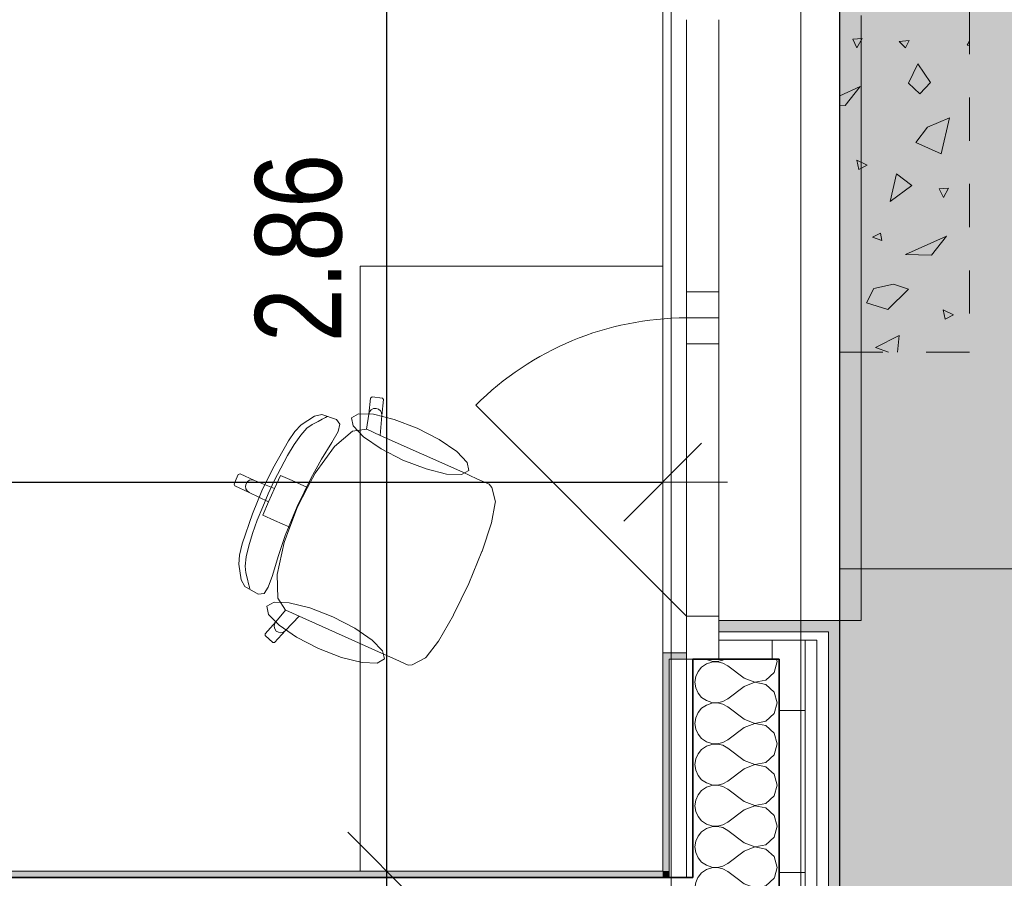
# Model space of a CAD drawing. Header units: metres. Extents: x -7.1 to 26.5, y -14.7 to 18.1.
# Tile 124 of 145: x 21.1 to 23.4, y 3.7 to 5.7. Entities that reach past the tile are written whole.
import ezdxf

# ---------------------------------------------------------------- set-up
doc = ezdxf.new("R2010")
doc.units = ezdxf.units.M
doc.header["$PDMODE"] = 65
doc.linetypes.add('AUSGEZOGEN', pattern=[0])
doc.linetypes.add('STRICHLINIE_S4', pattern=[0.0055, 0.0035, -0.001, 0, -0.001])
for name, color, linetype in [('XR$1$010 Aussenwände', 7, 'AUSGEZOGEN'), ('XR$1$010 Aussenwände Schichttrennlinien', 7, 'AUSGEZOGEN'), ('XR$1$010 Fenster', 7, 'AUSGEZOGEN'), ('XR$1$015 Innenwände', 7, 'AUSGEZOGEN'), ('XR$1$015 Innenwände Schichttrennlinien', 7, 'AUSGEZOGEN'), ('XR$1$030 Bodenaufbauten', 7, 'AUSGEZOGEN'), ('XR$1$060 Möbel Einbau', 7, 'AUSGEZOGEN'), ('XR$1$065 Möbel Einrichtung', 7, 'AUSGEZOGEN'), ('XR$1$080 Raumdefinitionen Kontur', 7, 'AUSGEZOGEN'), ('XR$2$105 Bemassungen 100', 7, 'AUSGEZOGEN'), ('XR$3$010 Aussenwände Bauteilschraffuren', 7, 'AUSGEZOGEN'), ('XR$3$015 Innenwände Bauteilschraffuren', 7, 'AUSGEZOGEN'), ('XR$3$035 Decken', 7, 'AUSGEZOGEN')]:
    doc.layers.add(name, color=color, linetype=linetype)
doc.styles.add('ARIAL', font='arial.ttf')
doc.dimstyles.new('DIMSTYLE_3', dxfattribs={"dimtxt": 0.2, "dimasz": 0.3, "dimexe": 0, "dimexo": 0, "dimgap": 0.1, "dimtad": 2, "dimrnd": 0.005, "dimzin": 4, "dimdsep": 46, "dimtxsty": 'ARIAL', "dimblk1": 'ALL_ML_STRICH', "dimblk2": 'ALL_ML_STRICH', "dimsah": 1, "dimcen": 0, "dimclrd": 7, "dimclre": 7, "dimclrt": 7, "dimadec": 0, "dimazin": 0, "dimtfac": 1, "dimtdec": 0, "dimtix": 1, "dimtmove": 2, "dimatfit": 3, "dimfxl": 0, "dimtzin": 0, "dimlwd": 0, "dimlwe": 18, "dimarcsym": 0})
doc.dimstyles.new('DIMSTYLE_7', dxfattribs={"dimtxt": 0.2, "dimasz": 0.3, "dimexe": 0, "dimexo": 0, "dimgap": 0.1, "dimtad": 2, "dimdec": 1, "dimlfac": 100, "dimrnd": 0.5, "dimzin": 4, "dimdsep": 46, "dimtxsty": 'ARIAL', "dimblk1": 'ALL_ML_STRICH', "dimblk2": 'ALL_ML_STRICH', "dimsah": 1, "dimcen": 0, "dimclrd": 7, "dimclre": 7, "dimclrt": 7, "dimadec": 0, "dimazin": 0, "dimtfac": 1, "dimtdec": 0, "dimtix": 1, "dimtmove": 2, "dimatfit": 3, "dimfxl": 0, "dimtvp": 1.2, "dimtzin": 0, "dimlwd": 0, "dimlwe": 18, "dimarcsym": 0})
pattern_1 = [(0, (1500, 1500), (750, 750), [750, -750]), (90, (1500, 1500), (-750, 750), [750, -750])]
pattern_2 = [(0, (0.375, 0.375), (0.1875, 0.1875), [0.1875, -0.1875]), (90, (0.375, 0.375), (-0.1875, 0.1875), [0.1875, -0.1875])]

# ---------------------------------------------------------------- blocks, each defined once
blk = doc.blocks.new('ALL_ML_STRICH')
at = {"color": 0, "linetype": 'ByBlock', "lineweight": -2}
for p, q in [((0, -0.5), (0, 0.5)), ((-0.3, -0.3), (0.3, 0.3)), ((-1, 0), (0.5, 0))]:
    blk.add_line(p, q, dxfattribs=at)
blk = doc.blocks.new('*D179')
at = {"layer": 'DEFPOINTS', "color": 7, "linetype": 'AUSGEZOGEN', "lineweight": 18, "transparency": 33554687}
for p in [(18.8018, 4.7185), (22.6218, 4.7185), (18.8018, 4.6535)]:
    blk.add_point(p, dxfattribs=at)
at = {"layer": 'XR$2$105 Bemassungen 100', "color": 7, "linetype": 'AUSGEZOGEN', "lineweight": -2, "transparency": 33554687}
for p, q in [((18.8018, 4.6535), (18.8018, 4.6535)), ((18.8018, 4.6535), (22.6218, 4.6535)), ((22.6218, 4.6535), (22.6218, 4.6535))]:
    blk.add_line(p, q, dxfattribs=at)
at = {"layer": 'XR$2$105 Bemassungen 100', "color": 7, "linetype": 'AUSGEZOGEN', "lineweight": 18, "transparency": 33554687, "xscale": 0.3, "yscale": 0.3, "zscale": 0.3, "rotation": 180}
blk.add_blockref('ALL_ML_STRICH', (18.8018, 4.6535), dxfattribs=at)
at = {"layer": 'XR$2$105 Bemassungen 100', "color": 7, "linetype": 'AUSGEZOGEN', "lineweight": 18, "transparency": 33554687, "xscale": 0.3, "yscale": 0.3, "zscale": 0.3}
blk.add_blockref('ALL_ML_STRICH', (22.6218, 4.6535), dxfattribs=at)
at = {"layer": 'XR$2$105 Bemassungen 100', "color": 7, "linetype": 'AUSGEZOGEN', "lineweight": 18, "transparency": 33554687, "insert": (20.7241, 4.8571), "char_height": 0.2, "width": 0.64, "attachment_point": 5, "style": 'ARIAL'}
blk.add_mtext('\\W0.80;\\A1;{\\A1;{3.82\\H0.132000;\\S^ ;}}', dxfattribs=at)
blk = doc.blocks.new('*D215')
at = {"layer": 'DEFPOINTS', "color": 7, "linetype": 'AUSGEZOGEN', "lineweight": 18, "transparency": 33554687}
for p in [(22.1359, 3.7535), (21.983, 3.5835), (22.1052, 3.5835)]:
    blk.add_point(p, dxfattribs=at)
at = {"layer": 'XR$2$105 Bemassungen 100', "color": 7, "linetype": 'AUSGEZOGEN', "lineweight": -2, "transparency": 33554687}
for p, q in [((21.983, 3.7535), (21.983, 3.7535)), ((21.983, 3.5835), (21.983, 3.7535)), ((21.983, 3.5835), (21.983, 3.5835))]:
    blk.add_line(p, q, dxfattribs=at)
at = {"layer": 'XR$2$105 Bemassungen 100', "color": 7, "linetype": 'AUSGEZOGEN', "lineweight": 18, "transparency": 33554687, "xscale": 0.3, "yscale": 0.3, "zscale": 0.3}
for p, rotation in [((21.983, 3.7535), 90), ((21.983, 3.5835), 270)]:
    blk.add_blockref('ALL_ML_STRICH', p, dxfattribs=dict(at, rotation=rotation))
at = {"layer": 'XR$2$105 Bemassungen 100', "color": 7, "linetype": 'AUSGEZOGEN', "lineweight": 18, "transparency": 33554687, "insert": (21.783, 3.367), "char_height": 0.2, "width": 0.64, "attachment_point": 5, "rotation": 90, "style": 'ARIAL'}
blk.add_mtext('\\W0.80;\\A1;{\\A1;{17\\H0.132000;\\S^ ;}}', dxfattribs=at)
blk = doc.blocks.new('*D216')
at = {"layer": 'DEFPOINTS', "color": 7, "linetype": 'AUSGEZOGEN', "lineweight": 18, "transparency": 33554687}
for p in [(22.0127, 6.6135), (21.983, 3.7535), (22.1359, 3.7535)]:
    blk.add_point(p, dxfattribs=at)
at = {"layer": 'XR$2$105 Bemassungen 100', "color": 7, "linetype": 'AUSGEZOGEN', "lineweight": -2, "transparency": 33554687}
for p, q in [((21.983, 6.6135), (21.983, 6.6135)), ((21.983, 3.7535), (21.983, 6.6135)), ((21.983, 3.7535), (21.983, 3.7535))]:
    blk.add_line(p, q, dxfattribs=at)
at = {"layer": 'XR$2$105 Bemassungen 100', "color": 7, "linetype": 'AUSGEZOGEN', "lineweight": 18, "transparency": 33554687, "xscale": 0.3, "yscale": 0.3, "zscale": 0.3}
for p, rotation in [((21.983, 6.6135), 90), ((21.983, 3.7535), 270)]:
    blk.add_blockref('ALL_ML_STRICH', p, dxfattribs=dict(at, rotation=rotation))
at = {"layer": 'XR$2$105 Bemassungen 100', "color": 7, "linetype": 'AUSGEZOGEN', "lineweight": 18, "transparency": 33554687, "insert": (21.7796, 5.1951), "char_height": 0.2, "width": 0.64, "attachment_point": 5, "rotation": 90, "style": 'ARIAL'}
blk.add_mtext('\\W0.80;\\A1;{\\A1;{2.86\\H0.132000;\\S^ ;}}', dxfattribs=at)
blk = doc.blocks.new('COMPLEXOBJECT_48')
at = {"layer": 'XR$3$035 Decken', "color": 8, "linetype": 'AUSGEZOGEN', "lineweight": 25, "transparency": 33554687}
blk.add_lwpolyline([(23.0318, -0.0472), (23.0318, 6.0735), (24.5318, 6.0721)], dxfattribs=at)
blk = doc.blocks.new('COMPLEXOBJECT_51')
at = {"layer": 'XR$3$035 Decken', "color": 253, "linetype": 'AUSGEZOGEN', "lineweight": 13, "transparency": 33554687}
for p, q in [((23.0838, 5.6801), (23.0621, 5.6788)), ((23.0621, 5.6788), (23.0716, 5.6584)), ((23.0716, 5.6584), (23.0838, 5.6801)), ((23.169, 5.6727), (23.1924, 5.675)), ((23.1838, 5.6587), (23.169, 5.6727)), ((23.1924, 5.675), (23.1838, 5.6587)), ((23.327, 5.6645), (23.3318, 5.6742)), ((23.3318, 5.663), (23.327, 5.6645)), ((23.1907, 5.5769), (23.2127, 5.6214)), ((23.2127, 5.6214), (23.2415, 5.5784)), ((23.0318, 5.5477), (23.0788, 5.5689)), ((23.0788, 5.5689), (23.0445, 5.5253)), ((23.2169, 5.5523), (23.1907, 5.5769)), ((23.2415, 5.5784), (23.2169, 5.5523)), ((23.0445, 5.5253), (23.0318, 5.5255)), ((23.2348, 5.4747), (23.2859, 5.4963)), ((23.2859, 5.4963), (23.2662, 5.4135)), ((23.2077, 5.4392), (23.2348, 5.4747)), ((23.2662, 5.4135), (23.2077, 5.4392)), ((23.0949, 5.387), (23.0715, 5.3982)), ((23.0715, 5.3982), (23.0758, 5.3771)), ((23.0758, 5.3771), (23.0949, 5.387)), ((23.1481, 5.3027), (23.1628, 5.3667)), ((23.1628, 5.3667), (23.1983, 5.3396)), ((23.1983, 5.3396), (23.1481, 5.3027)), ((23.2838, 5.3337), (23.2621, 5.3324)), ((23.2621, 5.3324), (23.2716, 5.312)), ((23.2716, 5.312), (23.2838, 5.3337)), ((23.1259, 5.2299), (23.1077, 5.2205)), ((23.1077, 5.2205), (23.1292, 5.2126)), ((23.1292, 5.2126), (23.1259, 5.2299)), ((23.1843, 5.1799), (23.2788, 5.2225)), ((23.2788, 5.2225), (23.2445, 5.1789)), ((23.0321, 5.2027), (23.0318, 5.2031)), ((23.0318, 5.2026), (23.0321, 5.2027)), ((23.2445, 5.1789), (23.1843, 5.1799)), ((23.1105, 5.1015), (23.1561, 5.1119)), ((23.1561, 5.1119), (23.1907, 5.1001)), ((23.094, 5.0681), (23.1105, 5.1015)), ((23.1907, 5.1001), (23.1427, 5.0526)), ((23.1427, 5.0526), (23.094, 5.0681)), ((23.2949, 5.0406), (23.2715, 5.0518)), ((23.2715, 5.0518), (23.2758, 5.0307)), ((23.2758, 5.0307), (23.2949, 5.0406)), ((23.1141, 4.9651), (23.1695, 4.9931)), ((23.1695, 4.9931), (23.1653, 4.9539)), ((23.1446, 4.9539), (23.1141, 4.9651))]:
    blk.add_line(p, q, dxfattribs=at)
blk = doc.blocks.new('COMPLEXOBJECT_62')
at = {"layer": 'XR$3$010 Aussenwände Bauteilschraffuren', "color": 8, "linetype": 'AUSGEZOGEN', "lineweight": 13, "transparency": 33554687}
for p, q in [((22.7033, 3.7385), (22.6983, 3.7273)), ((22.8108, 3.7238), (22.7912, 3.7385)), ((22.8799, 3.7369), (22.8804, 3.7385)), ((22.6983, 3.7273), (22.6965, 3.7143)), ((22.8108, 3.7238), (22.8351, 3.7145)), ((22.8351, 3.7145), (22.8607, 3.7193)), ((22.8607, 3.7193), (22.8799, 3.7369)), ((22.6965, 3.7143), (22.6983, 3.7013)), ((22.6983, 3.7013), (22.7036, 3.6893)), ((22.8108, 3.7048), (22.7727, 3.6762)), ((22.8351, 3.7141), (22.8108, 3.7048)), ((22.8607, 3.7093), (22.8351, 3.7141)), ((22.8799, 3.6917), (22.8607, 3.7093)), ((22.7036, 3.6893), (22.712, 3.6791)), ((22.712, 3.6791), (22.7229, 3.6717)), ((22.7229, 3.6717), (22.7353, 3.6675)), ((22.7612, 3.6698), (22.7727, 3.6762)), ((22.887, 3.6667), (22.8799, 3.6917)), ((22.712, 3.6542), (22.7036, 3.6441)), ((22.7229, 3.6616), (22.712, 3.6542)), ((22.7353, 3.6658), (22.7229, 3.6616)), ((22.7353, 3.6675), (22.7484, 3.6669)), ((22.7484, 3.6665), (22.7353, 3.6658)), ((22.7484, 3.6669), (22.7612, 3.6698)), ((22.7612, 3.6635), (22.7484, 3.6665)), ((22.7727, 3.6571), (22.7612, 3.6635)), ((22.8108, 3.6286), (22.7727, 3.6571)), ((22.8799, 3.6416), (22.887, 3.6667)), ((22.6983, 3.6321), (22.6965, 3.619)), ((22.7036, 3.6441), (22.6983, 3.6321)), ((22.8108, 3.6286), (22.8351, 3.6192)), ((22.8607, 3.6241), (22.8799, 3.6416)), ((22.6965, 3.619), (22.6983, 3.606)), ((22.6983, 3.606), (22.7017, 3.5985)), ((22.8108, 3.6095), (22.7961, 3.5985)), ((22.8351, 3.6189), (22.8108, 3.6095)), ((22.8351, 3.6192), (22.8607, 3.6241)), ((22.8607, 3.614), (22.8351, 3.6189)), ((22.8777, 3.5985), (22.8607, 3.614))]:
    blk.add_line(p, q, dxfattribs=at)
blk = doc.blocks.new('COMPLEXOBJECT_63')
at = {"layer": 'XR$3$010 Aussenwände Bauteilschraffuren', "color": 8, "linetype": 'AUSGEZOGEN', "lineweight": 13, "transparency": 33554687}
for p, q in [((22.7223, 4.2435), (22.7229, 4.2431)), ((22.7229, 4.2431), (22.7353, 4.2389)), ((22.7484, 4.2383), (22.7612, 4.2413)), ((22.7612, 4.2413), (22.7653, 4.2435)), ((22.887, 4.2381), (22.8855, 4.2435)), ((22.712, 4.2256), (22.7036, 4.2155)), ((22.7229, 4.2331), (22.712, 4.2256)), ((22.7353, 4.2373), (22.7229, 4.2331)), ((22.7353, 4.2389), (22.7484, 4.2383)), ((22.7484, 4.2379), (22.7353, 4.2373)), ((22.7612, 4.2349), (22.7484, 4.2379)), ((22.7727, 4.2286), (22.7612, 4.2349)), ((22.8108, 4.2), (22.7727, 4.2286)), ((22.8799, 4.2131), (22.887, 4.2381)), ((22.6983, 4.2035), (22.6965, 4.1905)), ((22.7036, 4.2155), (22.6983, 4.2035)), ((22.8108, 4.2), (22.8351, 4.1907)), ((22.8351, 4.1907), (22.8607, 4.1955)), ((22.8607, 4.1955), (22.8799, 4.2131)), ((22.6965, 4.1905), (22.6983, 4.1775)), ((22.6983, 4.1775), (22.7036, 4.1654)), ((22.8108, 4.181), (22.7727, 4.1524)), ((22.8351, 4.1903), (22.8108, 4.181)), ((22.8607, 4.1854), (22.8351, 4.1903)), ((22.8799, 4.1679), (22.8607, 4.1854)), ((22.7036, 4.1654), (22.712, 4.1553)), ((22.712, 4.1553), (22.7229, 4.1479)), ((22.7612, 4.146), (22.7727, 4.1524)), ((22.887, 4.1429), (22.8799, 4.1679)), ((22.712, 4.1304), (22.7036, 4.1203)), ((22.7229, 4.1378), (22.712, 4.1304)), ((22.7229, 4.1479), (22.7353, 4.1437)), ((22.7353, 4.142), (22.7229, 4.1378)), ((22.7353, 4.1437), (22.7484, 4.143)), ((22.7484, 4.1427), (22.7353, 4.142)), ((22.7484, 4.143), (22.7612, 4.146)), ((22.7612, 4.1397), (22.7484, 4.1427)), ((22.7727, 4.1333), (22.7612, 4.1397)), ((22.8108, 4.1048), (22.7727, 4.1333)), ((22.8799, 4.1178), (22.887, 4.1429)), ((22.6983, 4.1083), (22.6965, 4.0952)), ((22.7036, 4.1203), (22.6983, 4.1083)), ((22.8108, 4.1048), (22.8351, 4.0954)), ((22.8607, 4.1003), (22.8799, 4.1178)), ((22.6965, 4.0952), (22.6983, 4.0822)), ((22.6983, 4.0822), (22.7036, 4.0702)), ((22.8108, 4.0857), (22.7727, 4.0571)), ((22.8351, 4.095), (22.8108, 4.0857)), ((22.8351, 4.0954), (22.8607, 4.1003)), ((22.8607, 4.0902), (22.8351, 4.095)), ((22.8799, 4.0727), (22.8607, 4.0902)), ((22.7036, 4.0702), (22.712, 4.0601)), ((22.712, 4.0601), (22.7229, 4.0526)), ((22.887, 4.0476), (22.8799, 4.0727)), ((22.712, 4.0352), (22.7036, 4.025)), ((22.7229, 4.0426), (22.712, 4.0352)), ((22.7229, 4.0526), (22.7353, 4.0484)), ((22.7353, 4.0468), (22.7229, 4.0426)), ((22.7353, 4.0484), (22.7484, 4.0478)), ((22.7484, 4.0474), (22.7353, 4.0468)), ((22.7484, 4.0478), (22.7612, 4.0508)), ((22.7612, 4.0445), (22.7484, 4.0474)), ((22.7612, 4.0508), (22.7727, 4.0571)), ((22.7727, 4.0381), (22.7612, 4.0445)), ((22.8108, 4.0095), (22.7727, 4.0381)), ((22.8799, 4.0226), (22.887, 4.0476)), ((22.6983, 4.013), (22.6965, 4)), ((22.7036, 4.025), (22.6983, 4.013)), ((22.8607, 4.005), (22.8799, 4.0226)), ((22.6965, 4), (22.6983, 3.987)), ((22.8108, 3.9905), (22.7727, 3.9619)), ((22.8108, 4.0095), (22.8351, 4.0002)), ((22.8351, 3.9998), (22.8108, 3.9905)), ((22.8351, 4.0002), (22.8607, 4.005)), ((22.8607, 3.995), (22.8351, 3.9998)), ((22.8799, 3.9774), (22.8607, 3.995)), ((22.6983, 3.987), (22.7036, 3.975)), ((22.7036, 3.975), (22.712, 3.9648)), ((22.887, 3.9524), (22.8799, 3.9774)), ((22.712, 3.9648), (22.7229, 3.9574)), ((22.7229, 3.9474), (22.712, 3.9399)), ((22.7229, 3.9574), (22.7353, 3.9532)), ((22.7353, 3.9516), (22.7229, 3.9474)), ((22.7353, 3.9532), (22.7484, 3.9526)), ((22.7484, 3.9522), (22.7353, 3.9516)), ((22.7484, 3.9526), (22.7612, 3.9555)), ((22.7612, 3.9492), (22.7484, 3.9522)), ((22.7612, 3.9555), (22.7727, 3.9619)), ((22.7727, 3.9429), (22.7612, 3.9492)), ((22.8799, 3.9273), (22.887, 3.9524)), ((22.7036, 3.9298), (22.6983, 3.9178)), ((22.712, 3.9399), (22.7036, 3.9298)), ((22.8108, 3.9143), (22.7727, 3.9429)), ((22.8607, 3.9098), (22.8799, 3.9273)), ((22.6983, 3.9178), (22.6965, 3.9048)), ((22.6965, 3.9048), (22.6983, 3.8917)), ((22.8108, 3.9143), (22.8351, 3.905)), ((22.8351, 3.9046), (22.8108, 3.8952)), ((22.8351, 3.905), (22.8607, 3.9098)), ((22.8607, 3.8997), (22.8351, 3.9046)), ((22.8799, 3.8822), (22.8607, 3.8997)), ((22.6983, 3.8917), (22.7036, 3.8797)), ((22.7036, 3.8797), (22.712, 3.8696)), ((22.8108, 3.8952), (22.7727, 3.8667)), ((22.887, 3.8571), (22.8799, 3.8822)), ((22.712, 3.8696), (22.7229, 3.8622)), ((22.7229, 3.8622), (22.7353, 3.858)), ((22.7353, 3.8563), (22.7229, 3.8521)), ((22.7353, 3.858), (22.7484, 3.8573)), ((22.7484, 3.857), (22.7353, 3.8563)), ((22.7484, 3.8573), (22.7612, 3.8603)), ((22.7612, 3.854), (22.7484, 3.857)), ((22.7612, 3.8603), (22.7727, 3.8667)), ((22.7727, 3.8476), (22.7612, 3.854)), ((22.8799, 3.8321), (22.887, 3.8571)), ((22.7036, 3.8346), (22.6983, 3.8225)), ((22.712, 3.8447), (22.7036, 3.8346)), ((22.7229, 3.8521), (22.712, 3.8447)), ((22.8108, 3.819), (22.7727, 3.8476)), ((22.8607, 3.8146), (22.8799, 3.8321)), ((22.6983, 3.8225), (22.6965, 3.8095)), ((22.6965, 3.8095), (22.6983, 3.7965)), ((22.8108, 3.819), (22.8351, 3.8097)), ((22.8351, 3.8093), (22.8108, 3.8)), ((22.8351, 3.8097), (22.8607, 3.8146)), ((22.8607, 3.8045), (22.8351, 3.8093)), ((22.6983, 3.7965), (22.7036, 3.7845)), ((22.7036, 3.7845), (22.712, 3.7744)), ((22.8108, 3.8), (22.7727, 3.7714)), ((22.8799, 3.7869), (22.8607, 3.8045)), ((22.887, 3.7619), (22.8799, 3.7869)), ((22.712, 3.7744), (22.7229, 3.7669)), ((22.7229, 3.7669), (22.7353, 3.7627)), ((22.7353, 3.7611), (22.7229, 3.7569)), ((22.7353, 3.7627), (22.7484, 3.7621)), ((22.7484, 3.7617), (22.7353, 3.7611)), ((22.7484, 3.7621), (22.7612, 3.7651)), ((22.7612, 3.7587), (22.7484, 3.7617)), ((22.7612, 3.7651), (22.7727, 3.7714)), ((22.8804, 3.7385), (22.887, 3.7619)), ((22.7036, 3.7393), (22.7033, 3.7385)), ((22.712, 3.7494), (22.7036, 3.7393)), ((22.7229, 3.7569), (22.712, 3.7494)), ((22.7727, 3.7524), (22.7612, 3.7587)), ((22.7912, 3.7385), (22.7727, 3.7524))]:
    blk.add_line(p, q, dxfattribs=at)

msp = doc.modelspace()

# ---------------------------------------------------------------- hatches: boundary and pattern name
at = {"layer": 'XR$3$010 Aussenwände Bauteilschraffuren', "linetype": 'AUSGEZOGEN', "lineweight": 13, "true_color": 0xa79e8b, "transparency": 33554687}
for points in [[(23.0318, 4.3075), (23.0318, 4.3335), (22.7518, 4.3335), (22.7518, 4.3075)], [(23.0318, 4.3075), (23.0058, 4.3075), (23.0058, 2.3495), (23.0318, 2.3495)]]:
    msp.add_hatch(color=253, dxfattribs=at).paths.add_polyline_path(points)
at = {"layer": 'XR$3$010 Aussenwände Bauteilschraffuren', "linetype": 'AUSGEZOGEN', "lineweight": 13, "transparency": 33554687}
h = msp.add_hatch(dxfattribs=at)
h.set_pattern_fill('MUSTER', color=8, scale=750, style=0, pattern_type=2)
h.set_pattern_definition(pattern_1)
h.paths.add_polyline_path([(23.0058, 4.2875), (23.0058, 4.3075), (22.7518, 4.3075), (22.7518, 4.2875)], flags=0)
h = msp.add_hatch(dxfattribs=at)
h.set_pattern_fill('MUSTER', color=42, scale=0.1875, style=0, pattern_type=2)
h.set_pattern_definition(pattern_2)
h.paths.add_polyline_path([(22.9518, 4.2435), (22.9518, 4.2875), (22.7518, 4.2875), (22.7518, 4.2435)], flags=0)
h = msp.add_hatch(dxfattribs=at)
h.set_pattern_fill('MUSTER', color=8, scale=750, style=0, pattern_type=2)
h.set_pattern_definition(pattern_1)
h.paths.add_polyline_path([(23.0058, 4.2875), (22.9788, 4.2875), (22.9788, 2.3695), (23.0058, 2.3695)], flags=0)
at = {"layer": 'XR$3$010 Aussenwände Bauteilschraffuren', "linetype": 'AUSGEZOGEN', "lineweight": 13, "true_color": 0x202020, "transparency": 33554687}
for points in [[(22.6218, 4.2435), (22.6768, 4.2435), (22.6768, 4.2585), (22.6218, 4.2585)], [(22.6218, 3.7535), (22.6368, 3.7535), (22.6368, 4.2435), (22.6218, 4.2435)], [(22.6218, 3.7535), (22.6218, 3.7385), (22.6368, 3.7385), (22.6368, 3.7535)]]:
    msp.add_hatch(color=250, dxfattribs=at).paths.add_polyline_path(points)
at = {"layer": 'XR$3$010 Aussenwände Bauteilschraffuren', "linetype": 'AUSGEZOGEN', "lineweight": 13, "transparency": 33554687}
h = msp.add_hatch(dxfattribs=at)
h.set_pattern_fill('MUSTER', color=8, scale=750, style=0, pattern_type=2)
h.set_pattern_definition(pattern_1)
h.paths.add_polyline_path([(22.6918, 4.2435), (22.6768, 4.2435), (22.6768, 3.7385), (22.6918, 3.7385)], flags=0)
h = msp.add_hatch(dxfattribs=at)
h.set_pattern_fill('MUSTER', color=42, scale=0.1875, style=0, pattern_type=2)
h.set_pattern_definition(pattern_2)
h.paths.add_polyline_path([(22.9518, 4.2435), (22.8918, 4.2435), (22.8918, 2.4135), (22.9518, 2.4135)], flags=0)
at = {"layer": 'XR$3$015 Innenwände Bauteilschraffuren', "linetype": 'AUSGEZOGEN', "lineweight": 13, "true_color": 0x202020, "transparency": 33554687}
msp.add_hatch(color=250, dxfattribs=at).paths.add_polyline_path([(18.8018, 3.7385), (22.6218, 3.7385), (22.6218, 3.7535), (18.8018, 3.7535)])
at = {"layer": 'XR$3$035 Decken', "linetype": 'AUSGEZOGEN', "lineweight": 13, "transparency": 33554687}
msp.add_hatch(color=254, dxfattribs=at).paths.add_polyline_path([(23.0318, -0.0472), (24.5318, -0.0472), (24.6065, -0.0491), (24.6811, -0.0547), (24.7553, -0.064), (24.829, -0.077), (24.9019, -0.0936), (24.9739, -0.1139), (25.0448, -0.1377), (25.1144, -0.165), (25.1826, -0.1958), (25.2491, -0.2299), (25.3139, -0.2673), (25.3767, -0.3078), (25.4375, -0.3515), (25.496, -0.3981), (25.552, -0.4476), (25.6056, -0.4998), (25.6565, -0.5546), (25.7046, -0.6119), (25.7497, -0.6715), (25.7919, -0.7333), (25.8309, -0.7971), (25.8667, -0.8627), (25.8992, -0.9301), (25.9283, -0.999), (25.9539, -1.0693), (25.976, -1.1407), (25.9945, -1.2132), (26.0093, -1.2865), (26.0205, -1.3605), (26.028, -1.4349), (26.0318, -1.5096), (26.0314, 7.5377), (26.0286, 7.4626), (26.022, 7.3878), (26.0117, 7.3134), (25.9976, 7.2396), (25.9798, 7.1666), (25.9583, 7.0946), (25.9332, 7.0238), (25.9045, 6.9544), (25.8724, 6.8865), (25.8368, 6.8203), (25.798, 6.756), (25.7559, 6.6938), (25.7108, 6.6337), (25.6626, 6.5761), (25.6116, 6.5209), (25.5579, 6.4684), (25.5016, 6.4187), (25.4428, 6.3719), (25.3818, 6.3281), (25.3186, 6.2875), (25.2534, 6.2501), (25.1864, 6.2161), (25.1178, 6.1855), (25.0477, 6.1585), (24.9764, 6.135), (24.9039, 6.1152), (24.8306, 6.099), (24.7565, 6.0866), (24.6818, 6.078), (24.6069, 6.0731), (24.5318, 6.0721), (23.0318, 6.0735)])

# ---------------------------------------------------------------- linework, layer by layer
at = {"layer": 'XR$1$010 Aussenwände', "color": 7, "linetype": 'AUSGEZOGEN', "lineweight": 18, "transparency": 33554687}
for p, q in [((22.8918, 4.3335), (22.7518, 4.3335)), ((22.7518, 4.3075), (22.7518, 4.3335)), ((22.9518, 4.3335), (22.8918, 4.3335)), ((22.9788, 4.3335), (22.9518, 4.3335)), ((23.0058, 4.3335), (22.9788, 4.3335)), ((23.0318, 4.3335), (23.0058, 4.3335)), ((23.0318, 4.3075), (23.0318, 4.3335)), ((22.7518, 4.2875), (22.7518, 4.3075)), ((22.7518, 4.2435), (22.7518, 4.2875)), ((23.0318, 2.3495), (23.0318, 4.3075)), ((22.6768, 4.2585), (22.6218, 4.2585)), ((22.6218, 4.2435), (22.6218, 4.2585)), ((22.6218, 4.2435), (22.6218, 3.7535)), ((22.6918, 4.2435), (22.6768, 4.2435))]:
    msp.add_line(p, q, dxfattribs=at)
at = {"layer": 'XR$1$010 Aussenwände', "color": 7, "linetype": 'AUSGEZOGEN', "lineweight": 35, "transparency": 33554687}
msp.add_line((22.7518, 4.2435), (22.6918, 4.2435), dxfattribs=at)
at = {"layer": 'XR$1$010 Aussenwände Schichttrennlinien', "color": 7, "linetype": 'AUSGEZOGEN', "lineweight": 18, "transparency": 33554687}
for p, q in [((22.7518, 4.3075), (23.0058, 4.3075)), ((23.0058, 4.3075), (22.7518, 4.3075)), ((22.7518, 4.2875), (22.9518, 4.2875)), ((22.9788, 4.2875), (22.7518, 4.2875)), ((22.9518, 4.2435), (22.9518, 4.2875)), ((22.9788, 2.3695), (22.9788, 4.2875)), ((23.0058, 4.2875), (23.0058, 4.3075)), ((23.0058, 2.3695), (23.0058, 4.2875)), ((22.6368, 4.2435), (22.6368, 3.7385)), ((22.6368, 4.2435), (22.6768, 4.2435)), ((22.6768, 4.2435), (22.6768, 4.2585)), ((22.6768, 4.2435), (22.6768, 3.7385)), ((22.9518, 2.4135), (22.9518, 4.2435))]:
    msp.add_line(p, q, dxfattribs=at)
at = {"layer": 'XR$1$010 Aussenwände Schichttrennlinien', "color": 7, "linetype": 'AUSGEZOGEN', "lineweight": 35, "transparency": 33554687}
for p, q in [((22.6918, 3.7385), (22.6918, 4.2435)), ((22.8918, 4.2435), (22.7518, 4.2435)), ((22.8918, 3.7385), (22.8918, 4.2435)), ((22.6368, 3.7385), (22.6218, 3.7385)), ((22.6368, 3.7385), (22.6218, 3.7385)), ((22.6768, 3.7385), (22.6368, 3.7385)), ((22.6768, 3.7385), (22.6368, 3.7385)), ((22.6918, 3.7385), (22.6768, 3.7385)), ((22.6918, 3.7385), (22.6768, 3.7385)), ((22.8918, 3.5985), (22.8918, 3.7385))]:
    msp.add_line(p, q, dxfattribs=at)
at = {"layer": 'XR$1$010 Fenster', "color": 7, "linetype": 'AUSGEZOGEN', "lineweight": 13, "transparency": 33554687}
for p, q in [((22.6218, 4.2585), (22.6218, 5.8085)), ((22.6768, 5.0935), (22.6768, 5.7235)), ((22.7518, 5.7235), (22.7518, 5.0935)), ((23.0318, 4.3335), (23.0318, 5.7335)), ((23.0814, 4.3335), (23.0814, 5.7335)), ((22.6768, 5.0335), (22.6768, 5.0935)), ((22.6768, 5.0935), (22.7518, 5.0935)), ((22.7518, 5.0935), (22.7518, 5.0335)), ((22.6768, 4.9735), (22.6768, 5.0335)), ((22.6768, 5.0335), (22.7518, 5.0335)), ((22.7518, 5.0335), (22.6768, 5.0335)), ((22.7518, 5.0335), (22.7518, 4.9735)), ((22.6768, 4.3435), (22.6768, 4.9735)), ((22.7518, 4.9735), (22.6768, 4.9735)), ((22.7518, 4.9735), (22.7518, 4.3435)), ((22.6768, 4.3435), (22.1889, 4.8314)), ((22.6768, 4.2435), (22.6768, 4.3435)), ((22.6768, 4.3435), (22.7518, 4.3435)), ((22.7518, 4.3435), (22.7518, 4.2435)), ((22.7518, 4.3075), (22.7518, 4.3335)), ((22.7518, 4.3075), (22.7518, 4.3335)), ((22.8918, 4.3335), (22.7518, 4.3335)), ((22.9518, 4.3335), (22.8918, 4.3335)), ((22.9788, 4.3335), (22.9518, 4.3335)), ((23.0058, 4.3335), (22.9788, 4.3335)), ((23.0318, 4.3335), (23.0058, 4.3335)), ((23.0318, 4.3335), (23.0814, 4.3335)), ((22.7518, 4.2875), (22.7518, 4.3075)), ((22.7518, 4.2875), (22.7518, 4.3075)), ((22.7518, 4.2435), (22.7518, 4.2875)), ((22.7518, 4.2435), (22.7518, 4.2875)), ((22.6218, 4.2435), (22.6218, 4.2585)), ((22.6768, 4.2585), (22.6218, 4.2585)), ((22.6918, 4.2435), (22.6768, 4.2435)), ((22.6918, 4.2435), (22.6768, 4.2435)), ((22.7518, 4.2435), (22.6918, 4.2435)), ((22.7518, 4.2435), (22.6918, 4.2435))]:
    msp.add_line(p, q, dxfattribs=at)
msp.add_arc((22.6768, 4.3435), 0.69, 90, 135, dxfattribs=at)
at = {"layer": 'XR$1$015 Innenwände', "color": 7, "linetype": 'AUSGEZOGEN', "lineweight": 18, "transparency": 33554687}
msp.add_line((22.6218, 3.7535), (18.8018, 3.7535), dxfattribs=at)
at = {"layer": 'XR$1$015 Innenwände Schichttrennlinien', "color": 7, "linetype": 'AUSGEZOGEN', "lineweight": 35, "transparency": 33554687}
msp.add_line((18.8018, 3.7385), (22.6218, 3.7385), dxfattribs=at)
at = {"layer": 'XR$1$030 Bodenaufbauten', "color": 254, "linetype": 'AUSGEZOGEN', "lineweight": 13, "transparency": 33554687}
msp.add_lwpolyline([(2.2618, -3.7865), (22.6418, -3.7865), (22.6418, 10.7535), (14.8918, 10.7535), (14.8918, 6.0735), (10.0118, 6.0735), (10.0118, 8.0099), (10.0118, 10.7535), (2.2618, 10.7535), (2.2618, -3.7865)], close=True, dxfattribs=at)
at = {"layer": 'XR$1$060 Möbel Einbau', "color": 8, "linetype": 'AUSGEZOGEN', "lineweight": 13, "transparency": 33554687}
msp.add_line((23.0318, 4.4528), (24.5318, 4.4528), dxfattribs=at)
at = {"layer": 'XR$1$065 Möbel Einrichtung', "color": 8, "linetype": 'AUSGEZOGEN', "lineweight": 13, "transparency": 33554687}
for p, q in [((21.9457, 4.8478), (21.9417, 4.8108)), ((21.949, 4.8505), (21.9457, 4.8478)), ((21.9729, 4.848), (21.949, 4.8505)), ((21.9714, 4.8077), (21.9755, 4.8447)), ((21.9755, 4.8447), (21.9729, 4.848)), ((21.8325, 4.8102), (21.8161, 4.806)), ((21.8668, 4.7984), (21.8325, 4.8102)), ((21.9417, 4.8108), (21.9365, 4.7757)), ((21.9434, 4.8164), (21.9417, 4.8108)), ((21.9472, 4.821), (21.9434, 4.8164)), ((21.9524, 4.8237), (21.9472, 4.821)), ((21.9582, 4.8242), (21.9524, 4.8237)), ((21.9638, 4.8225), (21.9582, 4.8242)), ((21.9682, 4.8188), (21.9638, 4.8225)), ((21.9709, 4.8136), (21.9682, 4.8188)), ((21.9714, 4.8077), (21.9709, 4.8136)), ((21.8161, 4.806), (21.7851, 4.7859)), ((21.7979, 4.7783), (21.8103, 4.7872)), ((21.8103, 4.7872), (21.8243, 4.7937)), ((21.8243, 4.7937), (21.8336, 4.7995)), ((21.8336, 4.7995), (21.8409, 4.8031)), ((21.8409, 4.8031), (21.8448, 4.8054)), ((21.8746, 4.7876), (21.8668, 4.7984)), ((21.8703, 4.7706), (21.8746, 4.7876)), ((21.968, 4.7617), (21.9714, 4.8077)), ((21.7704, 4.7706), (21.7554, 4.749)), ((21.7851, 4.7859), (21.7704, 4.7706)), ((21.7839, 4.7623), (21.7979, 4.7783)), ((21.8561, 4.7453), (21.8703, 4.7706)), ((21.904, 4.7713), (21.862, 4.7356)), ((21.9365, 4.7757), (21.904, 4.7713)), ((21.9367, 4.7757), (21.9365, 4.7757)), ((21.9367, 4.7757), (21.968, 4.7617)), ((21.7554, 4.749), (21.7191, 4.685)), ((21.7687, 4.7406), (21.7839, 4.7623)), ((21.8322, 4.7063), (21.8561, 4.7453)), ((22.1588, 4.6762), (21.968, 4.7617)), ((21.7531, 4.7148), (21.7687, 4.7406)), ((21.862, 4.7356), (21.817, 4.6743)), ((21.7375, 4.6862), (21.7531, 4.7148)), ((21.8072, 4.6618), (21.8322, 4.7063)), ((21.7191, 4.685), (21.6936, 4.6335)), ((21.7225, 4.6563), (21.7375, 4.6862)), ((21.817, 4.6743), (21.7996, 4.6411)), ((22.1917, 4.6614), (22.1588, 4.6762)), ((21.6295, 4.6489), (21.6345, 4.66)), ((21.6394, 4.671), (21.6345, 4.66)), ((21.6434, 4.6725), (21.6394, 4.671)), ((21.677, 4.6574), (21.6434, 4.6725)), ((21.6606, 4.6546), (21.6572, 4.6498)), ((21.6656, 4.6577), (21.6606, 4.6546)), ((21.6714, 4.6587), (21.6656, 4.6577)), ((21.677, 4.6574), (21.6714, 4.6587)), ((21.7233, 4.6387), (21.677, 4.6574)), ((21.7087, 4.6267), (21.7225, 4.6563)), ((21.7369, 4.6692), (21.7233, 4.6387)), ((21.7642, 4.6569), (21.7369, 4.6692)), ((21.7996, 4.6411), (21.7642, 4.6569)), ((21.7755, 4.5968), (21.8072, 4.6618)), ((22.2201, 4.6487), (22.1917, 4.6614)), ((21.631, 4.645), (21.6295, 4.6489)), ((21.6647, 4.6299), (21.631, 4.645)), ((21.6559, 4.644), (21.6572, 4.6498)), ((21.6569, 4.6382), (21.6559, 4.644)), ((21.6599, 4.6333), (21.6569, 4.6382)), ((21.6647, 4.6299), (21.6599, 4.6333)), ((21.7095, 4.6078), (21.6647, 4.6299)), ((21.672, 4.5801), (21.6936, 4.6335)), ((21.7233, 4.6387), (21.7164, 4.6232)), ((21.7996, 4.6411), (21.7761, 4.5965)), ((22.226, 4.641), (22.2201, 4.6487)), ((22.2344, 4.6079), (22.226, 4.641)), ((21.7087, 4.6267), (21.6958, 4.5966)), ((21.6958, 4.5773), (21.7095, 4.6078)), ((21.7095, 4.6078), (21.7164, 4.6232)), ((22.2253, 4.5593), (22.2343, 4.6056)), ((22.2343, 4.6056), (22.2344, 4.6079)), ((21.6958, 4.5966), (21.6834, 4.5656)), ((21.7755, 4.5968), (21.748, 4.5298)), ((21.7584, 4.5493), (21.7761, 4.5965)), ((21.6485, 4.5104), (21.672, 4.5801)), ((21.6834, 4.5656), (21.6725, 4.5349)), ((21.7231, 4.5651), (21.6958, 4.5773)), ((21.7584, 4.5493), (21.7231, 4.5651)), ((22.2037, 4.4937), (22.2253, 4.5593)), ((21.7453, 4.5141), (21.7584, 4.5493)), ((21.6725, 4.5349), (21.6636, 4.5061)), ((21.7293, 4.4398), (21.7453, 4.5141)), ((21.748, 4.5298), (21.7314, 4.4814)), ((21.6423, 4.4849), (21.6485, 4.5104)), ((21.6636, 4.5061), (21.6575, 4.4804)), ((22.1729, 4.4186), (22.2033, 4.4927)), ((22.2033, 4.4927), (22.2037, 4.4937)), ((21.6407, 4.4637), (21.6423, 4.4849)), ((21.6575, 4.4804), (21.6549, 4.4592)), ((21.7314, 4.4814), (21.7182, 4.4377)), ((21.6463, 4.4272), (21.6407, 4.4637)), ((21.6549, 4.4592), (21.6565, 4.444)), ((21.6541, 4.4122), (21.6463, 4.4272)), ((21.6565, 4.444), (21.6609, 4.4292)), ((21.6609, 4.4292), (21.6628, 4.4185)), ((21.7182, 4.4377), (21.7088, 4.4103)), ((21.7307, 4.3847), (21.7293, 4.4398)), ((21.6856, 4.3944), (21.6541, 4.4122)), ((21.6628, 4.4185), (21.665, 4.4107)), ((21.665, 4.4107), (21.6658, 4.4062)), ((21.7088, 4.4103), (21.6989, 4.3958)), ((22.1729, 4.4186), (22.1379, 4.3466)), ((21.6989, 4.3958), (21.6856, 4.3944)), ((21.749, 4.3575), (21.7307, 4.3847)), ((21.7262, 4.3303), (21.749, 4.3575)), ((21.7492, 4.3573), (21.749, 4.3575)), ((21.7492, 4.3573), (21.7804, 4.3433)), ((21.7804, 4.3433), (21.7484, 4.3101)), ((21.9712, 4.2577), (21.7804, 4.3433)), ((22.1373, 4.3457), (22.1027, 4.2858)), ((22.1379, 4.3466), (22.1373, 4.3457)), ((21.7013, 4.3026), (21.7262, 4.3303)), ((21.7223, 4.3194), (21.7232, 4.3252)), ((21.7237, 4.3137), (21.7223, 4.3194)), ((21.7232, 4.3252), (21.7262, 4.3303)), ((21.7484, 4.3101), (21.7235, 4.2825)), ((21.7272, 4.309), (21.7237, 4.3137)), ((21.7322, 4.306), (21.7272, 4.309)), ((21.7484, 4.3101), (21.7437, 4.3066)), ((21.7015, 4.2983), (21.7013, 4.3026)), ((21.7193, 4.2822), (21.7015, 4.2983)), ((21.738, 4.3051), (21.7322, 4.306)), ((21.7437, 4.3066), (21.738, 4.3051)), ((22.1027, 4.2858), (22.0741, 4.2483)), ((21.7235, 4.2825), (21.7193, 4.2822)), ((22.0042, 4.243), (21.9712, 4.2577)), ((22.0325, 4.2303), (22.0042, 4.243)), ((22.0725, 4.2467), (22.0422, 4.2309)), ((22.0741, 4.2483), (22.0725, 4.2467)), ((22.0422, 4.2309), (22.0325, 4.2303))]:
    msp.add_line(p, q, dxfattribs=at)
for points in [[(22.6218, 5.1535), (22.6218, 3.7535), (21.9218, 3.7535), (21.9218, 5.1535), (22.6218, 5.1535)], [(22.0535, 4.7781), (22.0002, 4.7987), (21.9526, 4.8105), (21.9178, 4.8118), (21.9011, 4.8024), (21.9051, 4.7837), (21.9293, 4.7585), (21.9698, 4.7308), (22.0206, 4.7047), (22.0739, 4.6841), (22.1216, 4.6723), (22.1564, 4.671), (22.173, 4.6804), (22.169, 4.6991), (22.1449, 4.7243), (22.1043, 4.752), (22.0535, 4.7781)], [(21.8251, 4.2685), (21.7743, 4.2946), (21.7337, 4.3223), (21.7096, 4.3475), (21.7056, 4.3662), (21.7222, 4.3756), (21.757, 4.3743), (21.8047, 4.3625), (21.858, 4.3419), (21.9088, 4.3158), (21.9493, 4.2881), (21.9735, 4.263), (21.9775, 4.2443), (21.9609, 4.2348), (21.926, 4.2361), (21.8784, 4.2479), (21.8251, 4.2685)]]:
    msp.add_lwpolyline(points, close=True, dxfattribs=at)
at = {"layer": 'XR$1$080 Raumdefinitionen Kontur', "color": 8, "linetype": 'AUSGEZOGEN', "lineweight": 13, "transparency": 33554687}
msp.add_lwpolyline([(18.8018, 3.7535), (22.6218, 3.7535), (22.6218, 6.6135), (18.8018, 6.6135), (18.8018, 3.7535)], close=True, dxfattribs=at)
at = {"layer": 'XR$3$035 Decken', "color": 253, "linetype": 'STRICHLINIE_S4', "lineweight": 18, "transparency": 33554687}
msp.add_lwpolyline([(23.0318, 11.1435), (23.3318, 11.1435), (23.3318, 4.9539), (23.0318, 4.9539), (23.0318, 11.1435)], close=True, dxfattribs=at)
at = {"layer": 'XR$3$035 Decken', "color": 7, "linetype": 'AUSGEZOGEN', "lineweight": 18, "transparency": 33554687}
msp.add_lwpolyline([(10.0118, 11.0035), (1.9918, 11.0535), (1.9918, -3.9165), (1.9918, -6.6565), (22.9418, -6.6565), (22.9418, 11.0535), (14.8918, 11.0535), (14.8918, 6.2735), (13.4518, 6.2735), (11.4518, 6.2735), (10.0118, 6.2735), (10.0118, 11.0035)], close=True, dxfattribs=at)

# ---------------------------------------------------------------- block references
at = {"layer": 'XR$3$010 Aussenwände Bauteilschraffuren', "color": 8, "linetype": 'AUSGEZOGEN', "lineweight": 13, "transparency": 33554687}
for name in ['COMPLEXOBJECT_63', 'COMPLEXOBJECT_62']:
    msp.add_blockref(name, (0, 0), dxfattribs=at)
at = {"layer": 'XR$3$035 Decken', "color": 253, "linetype": 'AUSGEZOGEN', "lineweight": 13, "transparency": 33554687}
msp.add_blockref('COMPLEXOBJECT_51', (0, 0), dxfattribs=at)
at = {"layer": 'XR$3$035 Decken', "color": 8, "linetype": 'AUSGEZOGEN', "lineweight": 25, "transparency": 33554687}
msp.add_blockref('COMPLEXOBJECT_48', (0, 0), dxfattribs=at)

# ---------------------------------------------------------------- dimensions: what is measured, and where the dimension line sits
at = {"layer": 'XR$2$105 Bemassungen 100', "color": 7, "linetype": 'AUSGEZOGEN', "lineweight": 18, "transparency": 33554687}
for base, p1, p2, dimstyle, picture, middle in [((21.983, 6.6135), (21.983, 3.7535), (21.983, 6.6135), 'DIMSTYLE_3', '*D216', (21.7796, 5.1951)), ((21.983, 3.7535), (21.983, 3.5835), (21.983, 3.7535), 'DIMSTYLE_7', '*D215', (21.783, 3.367))]:
    dim = msp.add_linear_dim(base=base, p1=p1, p2=p2, angle=90, dimstyle=dimstyle, override={"dimpost": '<>', "dimclrd": 7, "dimclre": 7, "dimclrt": 7, "dimlwd": 0, "dimlwe": 18}, dxfattribs=at)
    dim.commit()
    dim.dimension.update_dxf_attribs({"geometry": picture, "text_midpoint": middle, "dimtype": 160})
dim = msp.add_linear_dim(base=(22.6218, 4.6535), p1=(18.8018, 4.6535), p2=(22.6218, 4.6535), dimstyle='DIMSTYLE_3', override={"dimpost": '<>', "dimclrd": 7, "dimclre": 7, "dimclrt": 7, "dimlwd": 0, "dimlwe": 18}, dxfattribs=at)
dim.commit()
dim.dimension.update_dxf_attribs({"geometry": '*D179', "text_midpoint": (20.7241, 4.8571), "dimtype": 160})

doc.saveas('drawing.dxf')
